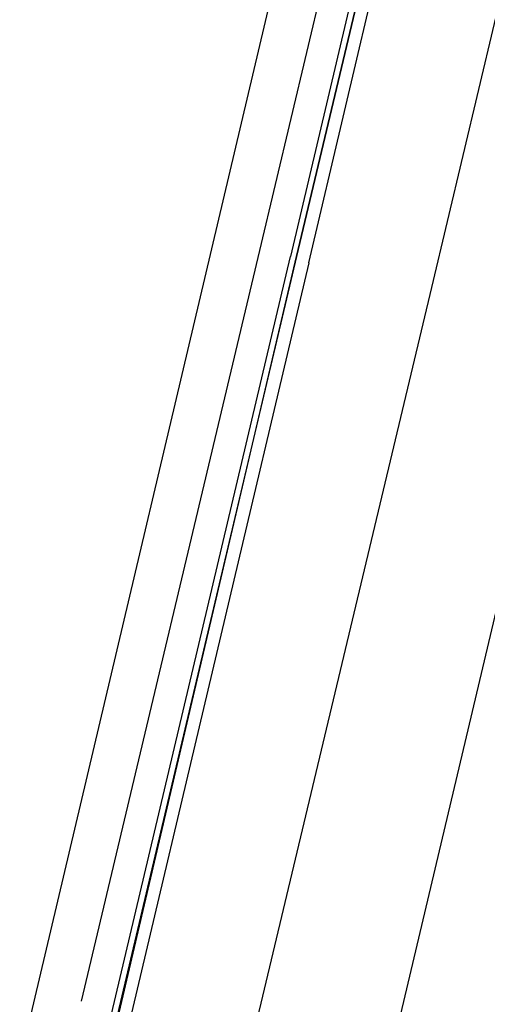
# Model space of a CAD drawing. Header units: feet. Extents: x -79 to 198, y -22 to 181.
# Tile 167 of 256: x 117.56 to 118.57, y 76.76 to 78.89. Entities that reach past the tile are written whole.
import ezdxf

# ---------------------------------------------------------------- set-up
doc = ezdxf.new("R2010")
doc.units = ezdxf.units.FT
doc.layers.add('A-LINEA', color=7, linetype='CONTINUOUS')

msp = doc.modelspace()

# ---------------------------------------------------------------- linework, layer by layer
at = {"layer": 'A-LINEA'}
for p, q in [((117.56, 76.6311), (119.2, 83.5778)), ((118.32, 76.4578), (119.96, 83.3911)), ((118.08, 78.3911), (117.6933, 76.7644))]:
    msp.add_line(p, q, dxfattribs=at)
for points in [[(118.1867, 78.3644), (118.5733, 80.0044), (118.56, 80.0044), (118.5467, 80.0044), (118.16, 78.3778), (118.5467, 80.0044), (118.5333, 80.0178), (118.1467, 78.3778)], [(118.48, 79.9644), (118.48, 79.9511), (118.4533, 79.9644), (118.08, 78.3911)], [(118.0267, 76.5244), (118.4533, 78.3111), (118.8267, 79.8844)], [(118.1867, 78.3644), (117.7867, 76.6711), (117.7733, 76.6711), (117.76, 76.6711), (118.16, 78.3778), (117.76, 76.6844), (117.76, 76.6711), (117.7467, 76.6844), (118.1467, 78.3778)]]:
    msp.add_lwpolyline(points, dxfattribs=at)

doc.saveas('drawing.dxf')
